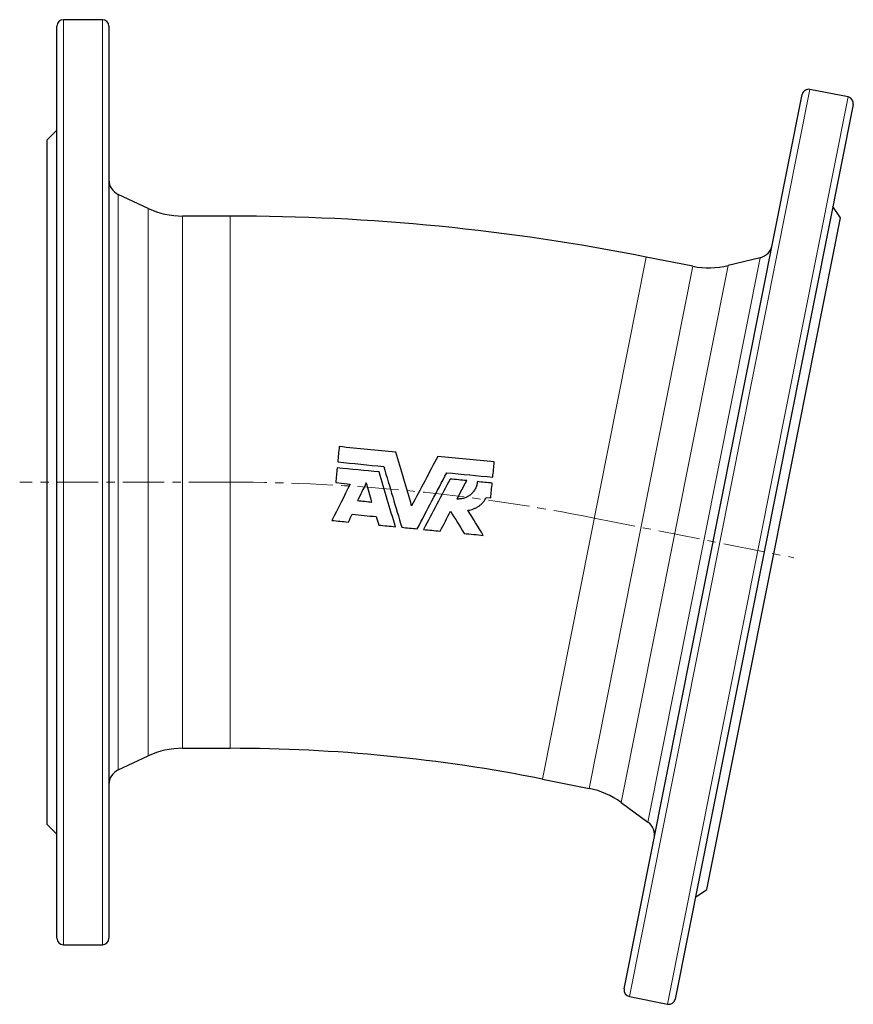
# Model space of a CAD drawing. Header units: millimetres. Extents: x 171 to 886, y 43 to 750.
# Tile 3 of 4: x 171 to 428, y 440 to 743. Entities that reach past the tile are written whole.
import ezdxf

# ---------------------------------------------------------------- set-up
doc = ezdxf.new("R2010")
doc.units = ezdxf.units.MM
doc.linetypes.add('CENTERX2', pattern=[20.32, 12.7, -2.54, 2.54, -2.54])
doc.layers.add('FORMAT', color=7, linetype='Continuous')

msp = doc.modelspace()

# ---------------------------------------------------------------- linework, layer by layer
at = {"color": 7, "linetype": 'Continuous', "lineweight": 25}
for p, q in [((182.55, 460.03), (182.55, 741.03)), ((196.55, 743.03), (184.55, 743.03)), ((198.55, 741.03), (198.55, 600.53)), ((357.33, 444.39), (412.15, 719.99)), ((426.28, 719.22), (414.51, 721.56)), ((427.85, 716.87), (373.03, 441.27)), ((182.55, 709.03), (179.55, 706.03)), ((179.55, 600.53), (179.55, 706.03)), ((210.68, 684.87), (201.44, 689.18)), ((423.96, 681.96), (421.6, 685.48)), ((235.92, 682.53), (221.25, 682.53)), ((403.38, 578.48), (423.96, 681.96)), ((378.48, 667.04), (364.09, 669.9)), ((399.21, 669.7), (389.3, 667.28)), ((179.55, 495.03), (179.55, 600.53)), ((198.55, 600.53), (198.55, 460.03)), ((268.42, 600.4), (272.9, 599.95)), ((314.82, 595.82), (316.19, 595.69)), ((382.8, 475.01), (403.38, 578.48)), ((201.44, 511.87), (210.68, 516.19)), ((221.25, 518.53), (235.92, 518.53)), ((332.1, 509.06), (346.48, 506.19)), ((356.39, 501.84), (364.62, 495.8)), ((179.55, 495.03), (182.55, 492.03)), ((379.27, 472.65), (382.8, 475.01)), ((184.55, 458.03), (196.55, 458.03)), ((358.91, 442.04), (370.67, 439.7))]:
    msp.add_line(p, q, dxfattribs=at)
at = {"color": 8, "linetype": 'Continuous', "lineweight": 18}
for p, q in [((184.55, 743.03), (184.55, 458.03)), ((196.55, 600.53), (196.55, 743.03)), ((414.51, 721.56), (358.91, 442.04)), ((370.67, 439.7), (426.28, 719.22)), ((201.44, 689.18), (201.44, 600.53)), ((210.68, 600.53), (210.68, 684.87)), ((221.25, 682.53), (221.25, 518.53)), ((235.92, 682.53), (235.92, 518.53)), ((364.09, 669.9), (332.1, 509.06)), ((364.62, 495.8), (399.21, 669.7)), ((346.48, 506.19), (378.48, 667.04)), ((389.3, 667.28), (356.39, 501.84)), ((196.55, 458.03), (196.55, 600.53)), ((201.44, 600.53), (201.44, 511.87)), ((210.68, 516.19), (210.68, 600.53))]:
    msp.add_line(p, q, dxfattribs=at)
at = {"color": 7, "linetype": 'Continuous', "lineweight": 25}
for centre, radius, start, end in [((184.55, 741.03), 2, 90, 180), ((196.55, 741.03), 2, 0, 90), ((414.12, 719.6), 2, 78.75, 168.75), ((425.88, 717.26), 2, 348.75, 78.75), ((203.55, 693.71), 5, 180, 245), ((221.25, 707.53), 25, 245, 270), ((235.92, 25.53), 657, 78.75, 90), ((398.02, 674.56), 5, 283.75, 348.75), ((383.36, 691.56), 25, 258.75, 283.75), ((221.25, 493.53), 25, 90, 115), ((235.92, 25.53), 493, 78.75, 90), ((203.55, 507.34), 5, 115, 180), ((341.61, 481.67), 25, 53.75, 78.75), ((361.66, 491.77), 5, 348.75, 53.75), ((184.55, 460.03), 2, 180, 270), ((196.55, 460.03), 2, 270, 0), ((359.3, 444), 2, 168.75, 258.75), ((371.06, 441.66), 2, 258.75, 348.75)]:
    msp.add_arc(centre, radius, start, end, dxfattribs=at)
for points in [[(269.51, 611.48), (269.36, 609.92), (269.2, 608.34), (269.05, 606.76)], [(286.91, 609.77), (281.11, 610.34), (275.31, 610.91), (269.51, 611.48)], [(269.05, 606.76), (273.77, 606.3), (278.49, 605.83), (283.21, 605.37)], [(291.83, 593.21), (290.19, 598.75), (288.55, 604.27), (286.91, 609.77)], [(299.88, 608.49), (297.21, 603.42), (294.52, 598.32), (291.83, 593.21)], [(317.28, 606.78), (311.48, 607.35), (305.68, 607.92), (299.88, 608.49)], [(316.82, 602.06), (316.97, 603.64), (317.13, 605.21), (317.28, 606.78)], [(268.87, 604.94), (268.72, 603.43), (268.57, 601.91), (268.42, 600.4)], [(281.81, 603.67), (277.5, 604.09), (273.18, 604.52), (268.87, 604.94)], [(286.81, 586.81), (285.15, 592.41), (283.48, 598.03), (281.81, 603.67)], [(303.7, 601.51), (300.96, 596.31), (298.22, 591.13), (295.5, 585.96)], [(302.65, 603.45), (307.37, 602.99), (312.1, 602.52), (316.82, 602.06)], [(308.79, 601.01), (307.09, 601.18), (305.39, 601.35), (303.7, 601.51)], [(305.8, 595.34), (306.8, 597.23), (307.8, 599.12), (308.79, 601.01)], [(316.64, 600.24), (315.12, 600.39), (313.6, 600.54), (312.09, 600.69)], [(272.9, 599.95), (271.01, 596.2), (269.14, 592.46), (267.27, 588.74)], [(277.86, 600.3), (276.95, 598.48), (276.04, 596.67), (275.13, 594.85)], [(279.61, 594.41), (279.03, 596.37), (278.45, 598.34), (277.86, 600.3)], [(316.19, 595.69), (316.34, 597.21), (316.49, 598.72), (316.64, 600.24)], [(275.13, 594.85), (276.63, 594.71), (278.12, 594.56), (279.61, 594.41)], [(300.6, 585.46), (301.67, 587.49), (302.74, 589.53), (303.82, 591.57)], [(303.82, 591.57), (305.21, 589.29), (306.61, 587), (307.99, 584.73)], [(313.9, 584.14), (312.33, 586.72), (310.76, 589.3), (309.18, 591.89)], [(267.27, 588.74), (268.96, 588.57), (270.64, 588.41), (272.33, 588.24)], [(272.33, 588.24), (272.73, 589.04), (273.13, 589.84), (273.54, 590.65)], [(273.54, 590.65), (276, 590.4), (278.47, 590.16), (280.94, 589.92)], [(280.94, 589.92), (281.2, 589.05), (281.46, 588.18), (281.72, 587.31)], [(281.72, 587.31), (283.42, 587.15), (285.11, 586.98), (286.81, 586.81)], [(288.78, 586.62), (290.36, 586.46), (291.95, 586.31), (293.54, 586.15)], [(295.5, 585.96), (297.2, 585.79), (298.9, 585.62), (300.6, 585.46)], [(307.99, 584.73), (309.96, 584.53), (311.93, 584.34), (313.9, 584.14)]]:
    msp.add_open_spline(points, degree=3, dxfattribs=at)
for points, knots in [([(283.21, 605.37), (284.14, 602.24), (285.07, 599.11), (286.93, 592.86), (287.85, 589.74), (288.78, 586.62)], [0, 0, 0, 0, 0.5, 0.5, 1, 1, 1, 1]), ([(293.54, 586.15), (295.05, 589.03), (296.57, 591.91), (299.61, 597.68), (301.13, 600.56), (302.65, 603.45)], [0, 0, 0, 0, 0.5, 0.5, 1, 1, 1, 1]), ([(312.09, 600.69), (312.05, 600.31), (311.98, 599.94), (311.82, 599.39), (311.75, 599.21), (311.61, 598.86), (311.53, 598.69), (311.26, 598.18), (311.06, 597.86), (310.59, 597.27), (310.32, 596.99), (309.74, 596.5), (309.43, 596.28), (308.93, 596), (308.76, 595.92), (308.41, 595.76), (308.24, 595.69), (307.7, 595.51), (307.33, 595.43), (306.57, 595.33), (306.19, 595.32), (305.8, 595.34)], [0, 0, 0, 0, 0.125, 0.125, 0.1875, 0.1875, 0.25, 0.25, 0.375, 0.375, 0.5, 0.5, 0.625, 0.625, 0.6875, 0.6875, 0.75, 0.75, 0.875, 0.875, 1, 1, 1, 1]), ([(309.18, 591.89), (309.78, 591.95), (310.36, 592.09), (311.2, 592.41), (311.47, 592.53), (312.01, 592.81), (312.26, 592.97), (312.75, 593.31), (312.98, 593.49), (313.43, 593.89), (313.64, 594.11), (314.22, 594.79), (314.56, 595.29), (314.82, 595.82)], [0, 0, 0, 0, 0.25, 0.25, 0.375, 0.375, 0.5, 0.5, 0.625, 0.625, 0.75, 0.75, 1, 1, 1, 1])]:
    msp.add_open_spline(points, degree=3, knots=knots, dxfattribs=at)
at = {"layer": 'FORMAT', "linetype": 'CENTERX2', "lineweight": 18}
for p, q in [((235.92, 600.53), (171.08, 600.53)), ((348.09, 589.48), (409.6, 577.25))]:
    msp.add_line(p, q, dxfattribs=at)
msp.add_arc((235.92, 25.53), 575, 78.75, 90, dxfattribs=at)

doc.saveas('drawing.dxf')
